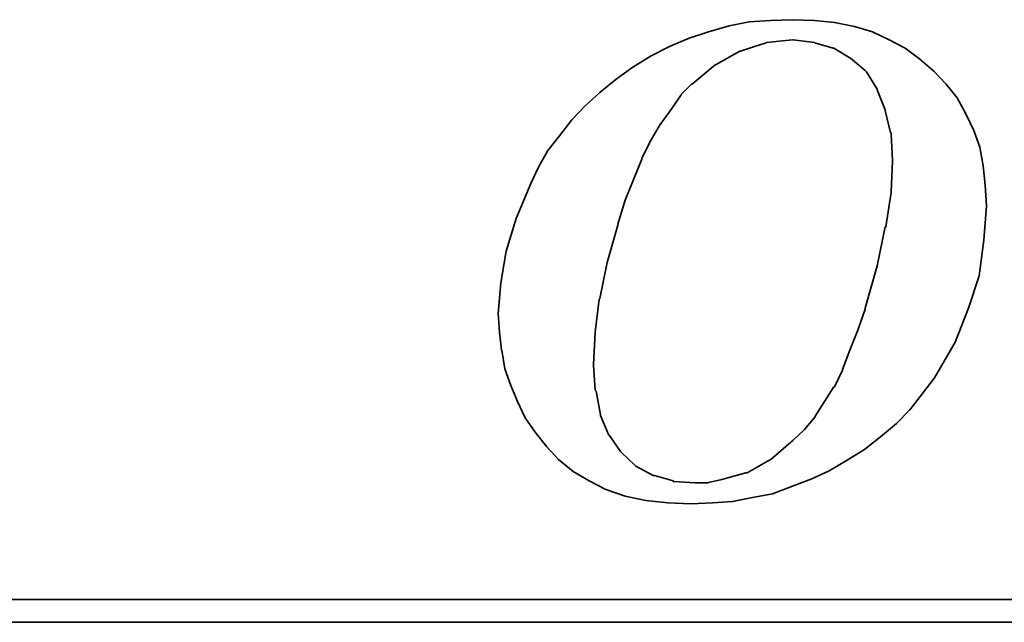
# Model space of a CAD drawing. Header units: inches. Extents: x 37 to 987, y -531 to 767.
# Tile 33 of 49: x 258.78 to 265.13, y 180.67 to 184.55. Entities that reach past the tile are written whole.
import ezdxf

# ---------------------------------------------------------------- set-up
doc = ezdxf.new("R2010")
doc.units = ezdxf.units.IN
doc.header["$MEASUREMENT"] = 0
doc.layers.add('DIM', color=4, linetype='Continuous')
doc.layers.add('layer 1', color=7, linetype='Continuous')

# ---------------------------------------------------------------- blocks, each defined once
blk = doc.blocks.new('TBI MOTION logo(完整正式版)')
at = {"layer": 'layer 1', "color": 22, "lineweight": 35}
for points, knots in [([(-11.34375, -6.98375), (-11.34375, -6.98375), (-10.91375, -7.43875), (-10.91375, -7.43875), (-10.91375, -7.43875), (-10.91375, -7.43875), (-10.38625, -7.87125), (-10.38625, -7.87125), (-10.38625, -7.87125), (-10.38625, -7.87125), (-9.81125, -8.20375), (-9.81125, -8.20375), (-9.81125, -8.20375), (-9.81125, -8.20375), (-9.21125, -8.51875), (-9.21125, -8.51875), (-9.21125, -8.51875), (-9.21125, -8.51875), (-8.51625, -8.75875), (-8.51625, -8.75875), (-8.51625, -8.75875), (-8.51625, -8.75875), (-7.77125, -8.90375), (-7.77125, -8.90375), (-7.77125, -8.90375), (-7.77125, -8.90375), (-6.97875, -8.99875), (-6.97875, -8.99875), (-6.97875, -8.99875), (-6.97875, -8.99875), (-6.14125, -9.02375), (-6.14125, -9.02375), (-6.14125, -9.02375), (-6.14125, -9.02375), (-5.37125, -8.99875), (-5.37125, -8.99875), (-5.37125, -8.99875), (-5.37125, -8.99875), (-4.65375, -8.94875), (-4.65375, -8.94875), (-4.65375, -8.94875), (-4.65375, -8.94875), (-3.93375, -8.80625), (-3.93375, -8.80625), (-3.93375, -8.80625), (-3.93375, -8.80625), (-3.21375, -8.66375), (-3.21375, -8.66375), (-3.21375, -8.66375), (-3.21375, -8.66375), (-2.49375, -8.39875), (-2.49375, -8.39875), (-2.49375, -8.39875), (-2.49375, -8.39875), (-1.79875, -8.13375), (-1.79875, -8.13375), (-1.79875, -8.13375), (-1.79875, -8.13375), (-1.17375, -7.84375), (-1.17375, -7.84375), (-1.17375, -7.84375), (-1.17375, -7.84375), (-0.52375, -7.46375), (-0.52375, -7.46375), (-0.52375, -7.46375), (-0.52375, -7.46375), (0.10124, -7.07875), (0.10124, -7.07875), (0.10124, -7.07875), (0.10124, -7.07875), (0.67625, -6.62375), (0.67625, -6.62375), (0.67625, -6.62375), (0.67625, -6.62375), (1.24874, -6.14375), (1.24874, -6.14375), (1.24874, -6.14375), (1.24874, -6.14375), (1.72874, -5.64125), (1.72874, -5.64125), (1.72874, -5.64125), (1.72874, -5.64125), (2.18624, -5.06375), (2.18624, -5.06375), (2.18624, -5.06375), (2.18624, -5.06375), (2.61625, -4.48874), (2.61625, -4.48874), (2.61625, -4.48874), (2.61625, -4.48874), (3.00125, -3.83874), (3.00125, -3.83874), (3.00125, -3.83874), (3.00125, -3.83874), (3.36124, -3.21374), (3.36124, -3.21374), (3.36124, -3.21374), (3.36124, -3.21374), (3.84374, -1.99125), (3.84374, -1.99125), (3.84374, -1.99125), (3.84374, -1.99125), (4.22625, -0.81875), (4.22625, -0.81875), (4.22625, -0.81875), (4.22625, -0.81875), (4.39125, 0.45624), (4.39125, 0.45624), (4.39125, 0.45624), (4.39125, 0.45624), (4.48874, 1.70124), (4.48874, 1.70124), (4.48874, 1.70124), (4.48874, 1.70124), (4.43874, 2.44625), (4.43874, 2.44625), (4.43874, 2.44625), (4.43874, 2.44625), (4.36874, 3.14125), (4.36874, 3.14125), (4.36874, 3.14125), (4.36874, 3.14125), (4.25125, 3.81125), (4.25125, 3.81125), (4.25125, 3.81125), (4.25125, 3.81125), (4.03124, 4.41125), (4.03124, 4.41125), (4.03124, 4.41125), (4.03124, 4.41125), (3.74374, 5.01125), (3.74374, 5.01125), (3.74374, 5.01125), (3.74374, 5.01125), (3.43124, 5.58875), (3.43124, 5.58875), (3.43124, 5.58875), (3.43124, 5.58875), (3.02625, 6.09125), (3.02625, 6.09125), (3.02625, 6.09125), (3.02625, 6.09125), (2.59374, 6.54875), (2.59374, 6.54875), (2.59374, 6.54875), (2.59374, 6.54875), (2.09124, 6.98125), (2.09124, 6.98125), (2.09124, 6.98125), (2.09124, 6.98125), (1.56124, 7.36625), (1.56124, 7.36625), (1.56124, 7.36625), (1.56124, 7.36625), (0.98624, 7.67625), (0.98624, 7.67625), (0.98624, 7.67625), (0.98624, 7.67625), (0.38624, 7.96375), (0.38624, 7.96375), (0.38624, 7.96375), (0.38624, 7.96375), (-0.25875, 8.15625), (-0.25875, 8.15625), (-0.25875, 8.15625), (-0.25875, 8.15625), (-0.98125, 8.30125), (-0.98125, 8.30125), (-0.98125, 8.30125), (-0.98125, 8.30125), (-1.70124, 8.37125), (-1.70124, 8.37125), (-1.70124, 8.37125), (-1.70124, 8.37125), (-2.49375, 8.39624), (-2.49375, 8.39624), (-2.49375, 8.39624), (-2.49375, 8.39624), (-3.28625, 8.37125), (-3.28625, 8.37125), (-3.28625, 8.37125), (-3.28625, 8.37125), (-4.05125, 8.32125), (-4.05125, 8.32125), (-4.05125, 8.32125), (-4.05125, 8.32125), (-4.77375, 8.18125), (-4.77375, 8.18125), (-4.77375, 8.18125), (-4.77375, 8.18125), (-5.51625, 7.96375), (-5.51625, 7.96375), (-5.51625, 7.96375), (-5.51625, 7.96375), (-6.21125, 7.72625), (-6.21125, 7.72625), (-6.21125, 7.72625), (-6.21125, 7.72625), (-6.92875, 7.43625), (-6.92875, 7.43625), (-6.92875, 7.43625), (-6.92875, 7.43625), (-7.57875, 7.10125), (-7.57875, 7.10125), (-7.57875, 7.10125), (-7.57875, 7.10125), (-8.24875, 6.69125), (-8.24875, 6.69125), (-8.24875, 6.69125), (-8.24875, 6.69125), (-8.84875, 6.26125), (-8.84875, 6.26125), (-8.84875, 6.26125), (-8.84875, 6.26125), (-9.42625, 5.78125), (-9.42625, 5.78125), (-9.42625, 5.78125), (-9.42625, 5.78125), (-9.95375, 5.30125), (-9.95375, 5.30125), (-9.95375, 5.30125), (-9.95375, 5.30125), (-10.43375, 4.79624), (-10.43375, 4.79624), (-10.43375, 4.79624), (-10.43375, 4.79624), (-10.88875, 4.22125), (-10.88875, 4.22125), (-10.88875, 4.22125), (-10.88875, 4.22125), (-11.29875, 3.69375), (-11.29875, 3.69375), (-11.29875, 3.69375), (-11.29875, 3.69375), (-11.63375, 3.09125), (-11.63375, 3.09125), (-11.63375, 3.09125), (-11.63375, 3.09125), (-11.91875, 2.49625), (-11.91875, 2.49625), (-11.91875, 2.49625), (-11.91875, 2.49625), (-12.44875, 1.24625), (-12.44875, 1.24625), (-12.44875, 1.24625), (-12.44875, 1.24625), (-12.80875, 0.06874), (-12.80875, 0.06874), (-12.80875, 0.06874), (-12.80875, 0.06874), (-12.99875, -1.07875), (-12.99875, -1.07875), (-12.99875, -1.07875), (-12.99875, -1.07875), (-13.09375, -2.18375), (-13.09375, -2.18375), (-13.09375, -2.18375), (-13.09375, -2.18375), (-13.04875, -2.85375), (-13.04875, -2.85375), (-13.04875, -2.85375), (-13.04875, -2.85375), (-12.97375, -3.50375), (-12.97375, -3.50375), (-12.97375, -3.50375), (-12.97375, -3.50375), (-12.95375, -3.50375), (-12.95375, -3.50375), (-12.95375, -3.50375), (-12.95375, -3.50375), (-12.85375, -4.17375), (-12.85375, -4.17375), (-12.85375, -4.17375), (-12.85375, -4.17375), (-12.63875, -4.77624), (-12.63875, -4.77624), (-12.63875, -4.77624), (-12.63875, -4.77624), (-12.39875, -5.35125), (-12.39875, -5.35125), (-12.39875, -5.35125), (-12.39875, -5.35125), (-12.11375, -5.92875), (-12.11375, -5.92875), (-12.11375, -5.92875), (-12.11375, -5.92875), (-11.75375, -6.45375), (-11.75375, -6.45375), (-11.75375, -6.45375), (-11.75375, -6.45375), (-11.34375, -6.98375), (-11.34375, -6.98375)], [0, 0, 0, 0, 0.01369863, 0.01369863, 0.01369863, 0.01369863, 0.02739726, 0.02739726, 0.02739726, 0.02739726, 0.04109589, 0.04109589, 0.04109589, 0.04109589, 0.05479452, 0.05479452, 0.05479452, 0.05479452, 0.06849315, 0.06849315, 0.06849315, 0.06849315, 0.08219178, 0.08219178, 0.08219178, 0.08219178, 0.09589041, 0.09589041, 0.09589041, 0.09589041, 0.10958904, 0.10958904, 0.10958904, 0.10958904, 0.12328767, 0.12328767, 0.12328767, 0.12328767, 0.1369863, 0.1369863, 0.1369863, 0.1369863, 0.15068493, 0.15068493, 0.15068493, 0.15068493, 0.16438356, 0.16438356, 0.16438356, 0.16438356, 0.17808219, 0.17808219, 0.17808219, 0.17808219, 0.19178082, 0.19178082, 0.19178082, 0.19178082, 0.20547945, 0.20547945, 0.20547945, 0.20547945, 0.21917808, 0.21917808, 0.21917808, 0.21917808, 0.23287671, 0.23287671, 0.23287671, 0.23287671, 0.24657534, 0.24657534, 0.24657534, 0.24657534, 0.26027397, 0.26027397, 0.26027397, 0.26027397, 0.2739726, 0.2739726, 0.2739726, 0.2739726, 0.28767123, 0.28767123, 0.28767123, 0.28767123, 0.30136986, 0.30136986, 0.30136986, 0.30136986, 0.31506849, 0.31506849, 0.31506849, 0.31506849, 0.32876712, 0.32876712, 0.32876712, 0.32876712, 0.34246575, 0.34246575, 0.34246575, 0.34246575, 0.35616438, 0.35616438, 0.35616438, 0.35616438, 0.36986301, 0.36986301, 0.36986301, 0.36986301, 0.38356164, 0.38356164, 0.38356164, 0.38356164, 0.39726027, 0.39726027, 0.39726027, 0.39726027, 0.4109589, 0.4109589, 0.4109589, 0.4109589, 0.42465753, 0.42465753, 0.42465753, 0.42465753, 0.43835616, 0.43835616, 0.43835616, 0.43835616, 0.45205479, 0.45205479, 0.45205479, 0.45205479, 0.46575342, 0.46575342, 0.46575342, 0.46575342, 0.47945205, 0.47945205, 0.47945205, 0.47945205, 0.49315068, 0.49315068, 0.49315068, 0.49315068, 0.50684932, 0.50684932, 0.50684932, 0.50684932, 0.52054795, 0.52054795, 0.52054795, 0.52054795, 0.53424658, 0.53424658, 0.53424658, 0.53424658, 0.54794521, 0.54794521, 0.54794521, 0.54794521, 0.56164384, 0.56164384, 0.56164384, 0.56164384, 0.57534247, 0.57534247, 0.57534247, 0.57534247, 0.5890411, 0.5890411, 0.5890411, 0.5890411, 0.60273973, 0.60273973, 0.60273973, 0.60273973, 0.61643836, 0.61643836, 0.61643836, 0.61643836, 0.63013699, 0.63013699, 0.63013699, 0.63013699, 0.64383562, 0.64383562, 0.64383562, 0.64383562, 0.65753425, 0.65753425, 0.65753425, 0.65753425, 0.67123288, 0.67123288, 0.67123288, 0.67123288, 0.68493151, 0.68493151, 0.68493151, 0.68493151, 0.69863014, 0.69863014, 0.69863014, 0.69863014, 0.71232877, 0.71232877, 0.71232877, 0.71232877, 0.7260274, 0.7260274, 0.7260274, 0.7260274, 0.73972603, 0.73972603, 0.73972603, 0.73972603, 0.75342466, 0.75342466, 0.75342466, 0.75342466, 0.76712329, 0.76712329, 0.76712329, 0.76712329, 0.78082192, 0.78082192, 0.78082192, 0.78082192, 0.79452055, 0.79452055, 0.79452055, 0.79452055, 0.80821918, 0.80821918, 0.80821918, 0.80821918, 0.82191781, 0.82191781, 0.82191781, 0.82191781, 0.83561644, 0.83561644, 0.83561644, 0.83561644, 0.84931507, 0.84931507, 0.84931507, 0.84931507, 0.8630137, 0.8630137, 0.8630137, 0.8630137, 0.87671233, 0.87671233, 0.87671233, 0.87671233, 0.89041096, 0.89041096, 0.89041096, 0.89041096, 0.90410959, 0.90410959, 0.90410959, 0.90410959, 0.91780822, 0.91780822, 0.91780822, 0.91780822, 0.93150685, 0.93150685, 0.93150685, 0.93150685, 0.94520548, 0.94520548, 0.94520548, 0.94520548, 0.95890411, 0.95890411, 0.95890411, 0.95890411, 0.97260274, 0.97260274, 0.97260274, 0.97260274, 0.98630137, 0.98630137, 0.98630137, 0.98630137, 1, 1, 1, 1]), ([(-8.77875, 1.03124), (-8.77875, 1.03124), (-8.51625, 1.89625), (-8.51625, 1.89625), (-8.51625, 1.89625), (-8.51625, 1.89625), (-8.20375, 2.66375), (-8.20375, 2.66375), (-8.20375, 2.66375), (-8.20375, 2.66375), (-7.91625, 3.38125), (-7.91625, 3.38125), (-7.91625, 3.38125), (-7.91625, 3.38125), (-7.91625, 3.40624), (-7.91625, 3.40624), (-7.91625, 3.40624), (-7.91625, 3.40624), (-7.57875, 4.07624), (-7.57875, 4.07624), (-7.57875, 4.07624), (-7.57875, 4.07624), (-7.24375, 4.65125), (-7.24375, 4.65125), (-7.24375, 4.65125), (-7.24375, 4.65125), (-7.21875, 4.65125), (-7.21875, 4.65125), (-7.21875, 4.65125), (-7.21875, 4.65125), (-7.21875, 4.67624), (-7.21875, 4.67624), (-7.21875, 4.67624), (-7.21875, 4.67624), (-6.83625, 5.20375), (-6.83625, 5.20375), (-6.83625, 5.20375), (-6.83625, 5.20375), (-6.49875, 5.68625), (-6.49875, 5.68625), (-6.49875, 5.68625), (-6.49875, 5.68625), (-6.49875, 5.70625), (-6.49875, 5.70625), (-6.49875, 5.70625), (-6.49875, 5.70625), (-6.11625, 6.09125), (-6.11625, 6.09125), (-6.11625, 6.09125), (-6.11625, 6.09125), (-6.09125, 6.09125), (-6.09125, 6.09125), (-6.09125, 6.09125), (-6.09125, 6.09125), (-5.27375, 6.76625), (-5.27375, 6.76625), (-5.27375, 6.76625), (-5.27375, 6.76625), (-5.24875, 6.76625), (-5.24875, 6.76625), (-5.24875, 6.76625), (-5.24875, 6.76625), (-5.24875, 6.78625), (-5.24875, 6.78625), (-5.24875, 6.78625), (-5.24875, 6.78625), (-4.38875, 7.26624), (-4.38875, 7.26624), (-4.38875, 7.26624), (-4.38875, 7.26624), (-4.36125, 7.26624), (-4.36125, 7.26624), (-4.36125, 7.26624), (-4.36125, 7.26624), (-3.93375, 7.41125), (-3.93375, 7.41125), (-3.93375, 7.41125), (-3.93375, 7.41125), (-3.47375, 7.55625), (-3.47375, 7.55625), (-3.47375, 7.55625), (-3.47375, 7.55625), (-3.45375, 7.55625), (-3.45375, 7.55625), (-3.45375, 7.55625), (-3.45375, 7.55625), (-3.42875, 7.58124), (-3.42875, 7.58124), (-3.42875, 7.58124), (-3.42875, 7.58124), (-2.97375, 7.62625), (-2.97375, 7.62625), (-2.97375, 7.62625), (-2.97375, 7.62625), (-2.49375, 7.67625), (-2.49375, 7.67625), (-2.49375, 7.67625), (-2.49375, 7.67625), (-2.46875, 7.67625), (-2.46875, 7.67625), (-2.46875, 7.67625), (-2.46875, 7.67625), (-1.70124, 7.58124), (-1.70124, 7.58124), (-1.70124, 7.58124), (-1.70124, 7.58124), (-1.67875, 7.55625), (-1.67875, 7.55625), (-1.67875, 7.55625), (-1.67875, 7.55625), (-1.65375, 7.55625), (-1.65375, 7.55625), (-1.65375, 7.55625), (-1.65375, 7.55625), (-1.03125, 7.36625), (-1.03125, 7.36625), (-1.03125, 7.36625), (-1.03125, 7.36625), (-1.00625, 7.36625), (-1.00625, 7.36625), (-1.00625, 7.36625), (-1.00625, 7.36625), (-0.43124, 7.02624), (-0.43124, 7.02624), (-0.43124, 7.02624), (-0.43124, 7.02624), (-0.40625, 7.00624), (-0.40625, 7.00624), (-0.40625, 7.00624), (-0.40625, 7.00624), (0.12124, 6.57124), (0.12124, 6.57124), (0.12124, 6.57124), (0.12124, 6.57124), (0.14624, 6.54875), (0.14624, 6.54875), (0.14624, 6.54875), (0.14624, 6.54875), (0.17124, 6.52375), (0.17124, 6.52375), (0.17124, 6.52375), (0.17124, 6.52375), (0.55625, 5.89875), (0.55625, 5.89875), (0.55625, 5.89875), (0.55625, 5.89875), (0.55625, 5.87625), (0.55625, 5.87625), (0.55625, 5.87625), (0.55625, 5.87625), (0.84124, 5.15625), (0.84124, 5.15625), (0.84124, 5.15625), (0.84124, 5.15625), (0.84124, 5.13125), (0.84124, 5.13125), (0.84124, 5.13125), (0.84124, 5.13125), (1.03624, 4.31875), (1.03624, 4.31875), (1.03624, 4.31875), (1.03624, 4.31875), (1.05624, 4.31875), (1.05624, 4.31875), (1.05624, 4.31875), (1.05624, 4.31875), (1.05624, 4.29125), (1.05624, 4.29125), (1.05624, 4.29125), (1.05624, 4.29125), (1.10625, 3.33125), (1.10625, 3.33125), (1.10625, 3.33125), (1.10625, 3.33125), (1.10625, 3.30875), (1.10625, 3.30875), (1.10625, 3.30875), (1.10625, 3.30875), (1.05624, 2.20624), (1.05624, 2.20624), (1.05624, 2.20624), (1.05624, 2.20624), (1.05624, 2.18124), (1.05624, 2.18124), (1.05624, 2.18124), (1.05624, 2.18124), (0.86624, 0.93624), (0.86624, 0.93624), (0.86624, 0.93624), (0.86624, 0.93624), (0.84124, 0.93624), (0.84124, 0.93624), (0.84124, 0.93624), (0.84124, 0.93624), (0.55625, -0.45874), (0.55625, -0.45874), (0.55625, -0.45874), (0.55625, -0.45874), (0.12124, -1.99125), (0.12124, -1.99125), (0.12124, -1.99125), (0.12124, -1.99125), (0.12124, -2.01874), (0.12124, -2.01874), (0.12124, -2.01874), (0.12124, -2.01874), (-0.13874, -2.78375), (-0.13874, -2.78375), (-0.13874, -2.78375), (-0.13874, -2.78375), (-0.43124, -3.50375), (-0.43124, -3.50375), (-0.43124, -3.50375), (-0.43124, -3.50375), (-0.69375, -4.19875), (-0.69375, -4.19875), (-0.69375, -4.19875), (-0.69375, -4.19875), (-0.69375, -4.22375), (-0.69375, -4.22375), (-0.69375, -4.22375), (-0.69375, -4.22375), (-0.98125, -4.82374), (-0.98125, -4.82374), (-0.98125, -4.82374), (-0.98125, -4.82374), (-1.00625, -4.82374), (-1.00625, -4.82374), (-1.00625, -4.82374), (-1.00625, -4.82374), (-1.33875, -5.35125), (-1.33875, -5.35125), (-1.33875, -5.35125), (-1.33875, -5.35125), (-1.67875, -5.87875), (-1.67875, -5.87875), (-1.67875, -5.87875), (-1.67875, -5.87875), (-1.67875, -5.90375), (-1.67875, -5.90375), (-1.67875, -5.90375), (-1.67875, -5.90375), (-2.05875, -6.35875), (-2.05875, -6.35875), (-2.05875, -6.35875), (-2.05875, -6.35875), (-2.08375, -6.38375), (-2.08375, -6.38375), (-2.08375, -6.38375), (-2.08375, -6.38375), (-2.46875, -6.74375), (-2.46875, -6.74375), (-2.46875, -6.74375), (-2.46875, -6.74375), (-3.25875, -7.41625), (-3.25875, -7.41625), (-3.25875, -7.41625), (-3.25875, -7.41625), (-3.28625, -7.43875), (-3.28625, -7.43875), (-3.28625, -7.43875), (-3.28625, -7.43875), (-4.12375, -7.91875), (-4.12375, -7.91875), (-4.12375, -7.91875), (-4.12375, -7.91875), (-4.14875, -7.91875), (-4.14875, -7.91875), (-4.14875, -7.91875), (-4.14875, -7.91875), (-4.17125, -7.91875), (-4.17125, -7.91875), (-4.17125, -7.91875), (-4.17125, -7.91875), (-5.03375, -8.15875), (-5.03375, -8.15875), (-5.03375, -8.15875), (-5.03375, -8.15875), (-5.51625, -8.25625), (-5.51625, -8.25625), (-5.51625, -8.25625), (-5.51625, -8.25625), (-5.54125, -8.27875), (-5.54125, -8.27875), (-5.54125, -8.27875), (-5.54125, -8.27875), (-5.56375, -8.27875), (-5.56375, -8.27875), (-5.56375, -8.27875), (-5.56375, -8.27875), (-5.99625, -8.27875), (-5.99625, -8.27875), (-5.99625, -8.27875), (-5.99625, -8.27875), (-6.76375, -8.23125), (-6.76375, -8.23125), (-6.76375, -8.23125), (-6.76375, -8.23125), (-6.78875, -8.23125), (-6.78875, -8.23125), (-6.78875, -8.23125), (-6.78875, -8.23125), (-6.78875, -8.20375), (-6.78875, -8.20375), (-6.78875, -8.20375), (-6.78875, -8.20375), (-7.45875, -8.01375), (-7.45875, -8.01375), (-7.45875, -8.01375), (-7.45875, -8.01375), (-7.48375, -8.01375), (-7.48375, -8.01375), (-7.48375, -8.01375), (-7.48375, -8.01375), (-7.50875, -8.01375), (-7.50875, -8.01375), (-7.50875, -8.01375), (-7.50875, -8.01375), (-8.13125, -7.67875), (-8.13125, -7.67875), (-8.13125, -7.67875), (-8.13125, -7.67875), (-8.15625, -7.65375), (-8.15625, -7.65375), (-8.15625, -7.65375), (-8.15625, -7.65375), (-8.65875, -7.17375), (-8.65875, -7.17375), (-8.65875, -7.17375), (-8.65875, -7.17375), (-8.68375, -7.14875), (-8.68375, -7.14875), (-8.68375, -7.14875), (-8.68375, -7.14875), (-9.08875, -6.57375), (-9.08875, -6.57375), (-9.08875, -6.57375), (-9.08875, -6.57375), (-9.11375, -6.54875), (-9.11375, -6.54875), (-9.11375, -6.54875), (-9.11375, -6.54875), (-9.11375, -6.52875), (-9.11375, -6.52875), (-9.11375, -6.52875), (-9.11375, -6.52875), (-9.40375, -5.85375), (-9.40375, -5.85375), (-9.40375, -5.85375), (-9.40375, -5.85375), (-9.40375, -5.82875), (-9.40375, -5.82875), (-9.40375, -5.82875), (-9.40375, -5.82875), (-9.56875, -4.96875), (-9.56875, -4.96875), (-9.56875, -4.96875), (-9.56875, -4.96875), (-9.59375, -4.94375), (-9.59375, -4.94375), (-9.59375, -4.94375), (-9.59375, -4.94375), (-9.66375, -4.03375), (-9.66375, -4.03375), (-9.66375, -4.03375), (-9.66375, -4.03375), (-9.66375, -4.00875), (-9.66375, -4.00875), (-9.66375, -4.00875), (-9.66375, -4.00875), (-9.59375, -2.85375), (-9.59375, -2.85375), (-9.59375, -2.85375), (-9.59375, -2.85375), (-9.45125, -1.65875), (-9.45125, -1.65875), (-9.45125, -1.65875), (-9.45125, -1.65875), (-9.42625, -1.63375), (-9.42625, -1.63375), (-9.42625, -1.63375), (-9.42625, -1.63375), (-9.16125, -0.33875), (-9.16125, -0.33875), (-9.16125, -0.33875), (-9.16125, -0.33875), (-8.77875, 1.00624), (-8.77875, 1.00624), (-8.77875, 1.00624), (-8.77875, 1.00624), (-8.77875, 1.03124), (-8.77875, 1.03124)], [0, 0, 0, 0, 0.01020408, 0.01020408, 0.01020408, 0.01020408, 0.02040816, 0.02040816, 0.02040816, 0.02040816, 0.03061224, 0.03061224, 0.03061224, 0.03061224, 0.04081633, 0.04081633, 0.04081633, 0.04081633, 0.05102041, 0.05102041, 0.05102041, 0.05102041, 0.06122449, 0.06122449, 0.06122449, 0.06122449, 0.07142857, 0.07142857, 0.07142857, 0.07142857, 0.08163265, 0.08163265, 0.08163265, 0.08163265, 0.09183673, 0.09183673, 0.09183673, 0.09183673, 0.10204082, 0.10204082, 0.10204082, 0.10204082, 0.1122449, 0.1122449, 0.1122449, 0.1122449, 0.12244898, 0.12244898, 0.12244898, 0.12244898, 0.13265306, 0.13265306, 0.13265306, 0.13265306, 0.14285714, 0.14285714, 0.14285714, 0.14285714, 0.15306122, 0.15306122, 0.15306122, 0.15306122, 0.16326531, 0.16326531, 0.16326531, 0.16326531, 0.17346939, 0.17346939, 0.17346939, 0.17346939, 0.18367347, 0.18367347, 0.18367347, 0.18367347, 0.19387755, 0.19387755, 0.19387755, 0.19387755, 0.20408163, 0.20408163, 0.20408163, 0.20408163, 0.21428571, 0.21428571, 0.21428571, 0.21428571, 0.2244898, 0.2244898, 0.2244898, 0.2244898, 0.23469388, 0.23469388, 0.23469388, 0.23469388, 0.24489796, 0.24489796, 0.24489796, 0.24489796, 0.25510204, 0.25510204, 0.25510204, 0.25510204, 0.26530612, 0.26530612, 0.26530612, 0.26530612, 0.2755102, 0.2755102, 0.2755102, 0.2755102, 0.28571429, 0.28571429, 0.28571429, 0.28571429, 0.29591837, 0.29591837, 0.29591837, 0.29591837, 0.30612245, 0.30612245, 0.30612245, 0.30612245, 0.31632653, 0.31632653, 0.31632653, 0.31632653, 0.32653061, 0.32653061, 0.32653061, 0.32653061, 0.33673469, 0.33673469, 0.33673469, 0.33673469, 0.34693878, 0.34693878, 0.34693878, 0.34693878, 0.35714286, 0.35714286, 0.35714286, 0.35714286, 0.36734694, 0.36734694, 0.36734694, 0.36734694, 0.37755102, 0.37755102, 0.37755102, 0.37755102, 0.3877551, 0.3877551, 0.3877551, 0.3877551, 0.39795918, 0.39795918, 0.39795918, 0.39795918, 0.40816327, 0.40816327, 0.40816327, 0.40816327, 0.41836735, 0.41836735, 0.41836735, 0.41836735, 0.42857143, 0.42857143, 0.42857143, 0.42857143, 0.43877551, 0.43877551, 0.43877551, 0.43877551, 0.44897959, 0.44897959, 0.44897959, 0.44897959, 0.45918367, 0.45918367, 0.45918367, 0.45918367, 0.46938776, 0.46938776, 0.46938776, 0.46938776, 0.47959184, 0.47959184, 0.47959184, 0.47959184, 0.48979592, 0.48979592, 0.48979592, 0.48979592, 0.5, 0.5, 0.5, 0.5, 0.51020408, 0.51020408, 0.51020408, 0.51020408, 0.52040816, 0.52040816, 0.52040816, 0.52040816, 0.53061224, 0.53061224, 0.53061224, 0.53061224, 0.54081633, 0.54081633, 0.54081633, 0.54081633, 0.55102041, 0.55102041, 0.55102041, 0.55102041, 0.56122449, 0.56122449, 0.56122449, 0.56122449, 0.57142857, 0.57142857, 0.57142857, 0.57142857, 0.58163265, 0.58163265, 0.58163265, 0.58163265, 0.59183673, 0.59183673, 0.59183673, 0.59183673, 0.60204082, 0.60204082, 0.60204082, 0.60204082, 0.6122449, 0.6122449, 0.6122449, 0.6122449, 0.62244898, 0.62244898, 0.62244898, 0.62244898, 0.63265306, 0.63265306, 0.63265306, 0.63265306, 0.64285714, 0.64285714, 0.64285714, 0.64285714, 0.65306122, 0.65306122, 0.65306122, 0.65306122, 0.66326531, 0.66326531, 0.66326531, 0.66326531, 0.67346939, 0.67346939, 0.67346939, 0.67346939, 0.68367347, 0.68367347, 0.68367347, 0.68367347, 0.69387755, 0.69387755, 0.69387755, 0.69387755, 0.70408163, 0.70408163, 0.70408163, 0.70408163, 0.71428571, 0.71428571, 0.71428571, 0.71428571, 0.7244898, 0.7244898, 0.7244898, 0.7244898, 0.73469388, 0.73469388, 0.73469388, 0.73469388, 0.74489796, 0.74489796, 0.74489796, 0.74489796, 0.75510204, 0.75510204, 0.75510204, 0.75510204, 0.76530612, 0.76530612, 0.76530612, 0.76530612, 0.7755102, 0.7755102, 0.7755102, 0.7755102, 0.78571429, 0.78571429, 0.78571429, 0.78571429, 0.79591837, 0.79591837, 0.79591837, 0.79591837, 0.80612245, 0.80612245, 0.80612245, 0.80612245, 0.81632653, 0.81632653, 0.81632653, 0.81632653, 0.82653061, 0.82653061, 0.82653061, 0.82653061, 0.83673469, 0.83673469, 0.83673469, 0.83673469, 0.84693878, 0.84693878, 0.84693878, 0.84693878, 0.85714286, 0.85714286, 0.85714286, 0.85714286, 0.86734694, 0.86734694, 0.86734694, 0.86734694, 0.87755102, 0.87755102, 0.87755102, 0.87755102, 0.8877551, 0.8877551, 0.8877551, 0.8877551, 0.89795918, 0.89795918, 0.89795918, 0.89795918, 0.90816327, 0.90816327, 0.90816327, 0.90816327, 0.91836735, 0.91836735, 0.91836735, 0.91836735, 0.92857143, 0.92857143, 0.92857143, 0.92857143, 0.93877551, 0.93877551, 0.93877551, 0.93877551, 0.94897959, 0.94897959, 0.94897959, 0.94897959, 0.95918367, 0.95918367, 0.95918367, 0.95918367, 0.96938776, 0.96938776, 0.96938776, 0.96938776, 0.97959184, 0.97959184, 0.97959184, 0.97959184, 0.98979592, 0.98979592, 0.98979592, 0.98979592, 1, 1, 1, 1]), ([(75.90875, -9.47875), (75.90875, -9.47875), (75.90875, -12.28625), (75.90875, -12.28625), (75.90875, -12.28625), (75.90875, -12.28625), (75.90875, -12.47875), (75.90875, -12.47875), (75.90875, -12.47875), (75.90875, -12.47875), (75.71625, -12.47875), (75.71625, -12.47875), (75.71625, -12.47875), (75.71625, -12.47875), (-88.32875, -12.47875), (-88.32875, -12.47875), (-88.32875, -12.47875), (-88.32875, -12.47875), (-88.32875, -13.29375), (-88.32875, -13.29375), (-88.32875, -13.29375), (-88.32875, -13.29375), (82.89125, -13.29375), (82.89125, -13.29375), (82.89125, -13.29375), (82.89125, -13.29375), (75.90875, -9.47875), (75.90875, -9.47875)], [0, 0, 0, 0, 0.14285714, 0.14285714, 0.14285714, 0.14285714, 0.28571429, 0.28571429, 0.28571429, 0.28571429, 0.42857143, 0.42857143, 0.42857143, 0.42857143, 0.57142857, 0.57142857, 0.57142857, 0.57142857, 0.71428571, 0.71428571, 0.71428571, 0.71428571, 0.85714286, 0.85714286, 0.85714286, 0.85714286, 1, 1, 1, 1])]:
    blk.add_open_spline(points, degree=3, knots=knots, dxfattribs=at)

msp = doc.modelspace()

# ---------------------------------------------------------------- block references
at = {"layer": 'DIM', "color": 7, "xscale": 0.1791590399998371, "yscale": 0.1791590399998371, "zscale": 0.1791590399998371}
msp.add_blockref('TBI MOTION logo(完整正式版)', (264.2069, 183.0478), dxfattribs=at)

doc.saveas('drawing.dxf')
